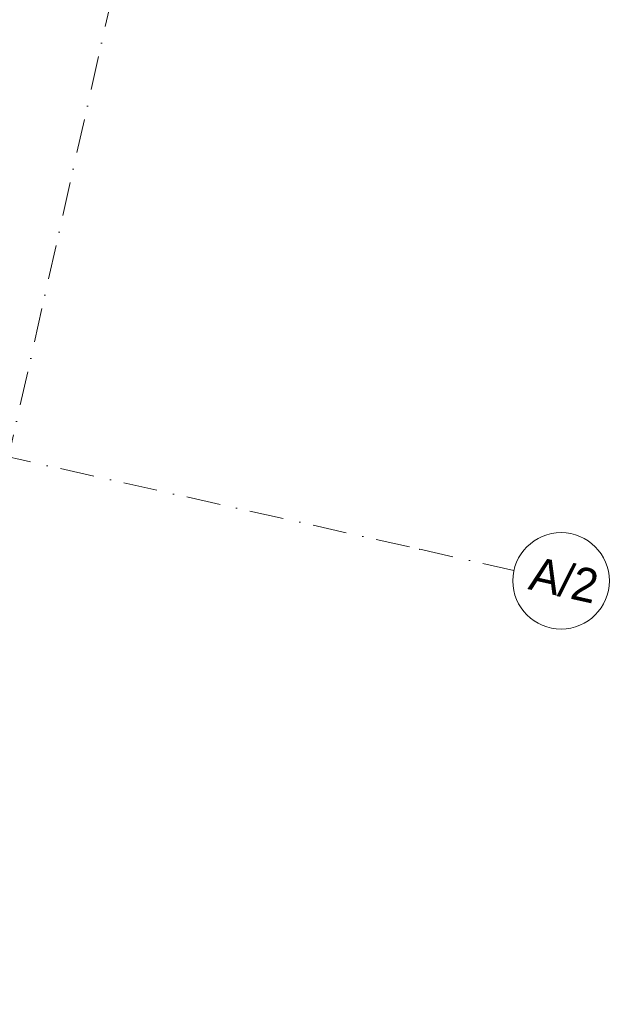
# Model space of a CAD drawing. Header units: millimetres. Extents: x -7218036 to -6881410, y 6117771 to 6219607.
# Tile 75 of 84: x -7141275 to -7135167, y 6121302 to 6131513. Entities that reach past the tile are written whole.
import ezdxf
from ezdxf.enums import TextEntityAlignment as Align

# ---------------------------------------------------------------- set-up
doc = ezdxf.new("R2010")
doc.units = ezdxf.units.MM
doc.header["$MEASUREMENT"] = 0
doc.linetypes.add('Штрихпунктирная', pattern=[670.277762, 352.777767, -176.388884, 0, -141.111112])
doc.layers.add('АР-Чертеж-Оси_Осевые размеры.АР', color=7, linetype='Continuous')
doc.layers.add('АР-Чертеж-Оси_Осевые размеры.АР_Ном._пера__120', color=7, linetype='Continuous', lineweight=0)
doc.styles.add('РЎР“Р•РќР•Р\xa0Р\x98Р\xa0_РЎРўР\x98Р›Р¬_3', font='GOTHIC.TTF')

# ---------------------------------------------------------------- blocks, each defined once
blk = doc.blocks.new('Стандартный Маркер Сетки[7]_1', base_point=(-7137889, 6142575))
at = {"layer": 'АР-Чертеж-Оси_Осевые размеры.АР_Ном._пера__120', "color": 7, "linetype": 'Штрихпунктирная', "lineweight": 0}
blk.add_line((-7138108, 6141599), (-7142666, 6121302), dxfattribs=at)
at = {"layer": 'АР-Чертеж-Оси_Осевые размеры.АР_Ном._пера__120', "color": 7, "lineweight": 0, "style": 'РЎР“Р•РќР•Р\xa0Р\x98Р\xa0_РЎРўР\x98Р›Р¬_3'}
blk.add_attdef('AC_MarkerText_1', text='', height=350, rotation=347.3417, dxfattribs=at).set_placement((-7142925, 6120019), align=Align.TOP_CENTER)
blk = doc.blocks.new('Стандартный Маркер Сетки[28]_1', base_point=(-7137889, 6142575))
at = {"layer": 'АР-Чертеж-Оси_Осевые размеры.АР_Ном._пера__120', "color": 7, "linetype": 'Штрихпунктирная', "lineweight": 0}
blk.add_line((-7138108, 6141599), (-7142666, 6121302), dxfattribs=at)
at = {"layer": 'АР-Чертеж-Оси_Осевые размеры.АР_Ном._пера__120', "color": 7, "lineweight": 0, "style": 'РЎР“Р•РќР•Р\xa0Р\x98Р\xa0_РЎРўР\x98Р›Р¬_3'}
blk.add_attdef('AC_MarkerText_1', text='', height=350, rotation=347.3417, dxfattribs=at).set_placement((-7142925, 6120019), align=Align.TOP_CENTER)
blk = doc.blocks.new('Стандартный Маркер Сетки[51]_1', base_point=(-7217048, 6143970))
at = {"layer": 'АР-Чертеж-Оси_Осевые размеры.АР_Ном._пера__120', "color": 7, "linetype": 'Штрихпунктирная', "lineweight": 0}
for p, q in [((-7216072, 6143751), (-7137131, 6126021)), ((-7137131, 6126021), (-7137131, 6126021)), ((-7137131, 6126021), (-7136155, 6125802))]:
    blk.add_line(p, q, dxfattribs=at)
at = {"layer": 'АР-Чертеж-Оси_Осевые размеры.АР_Ном._пера__120', "color": 7, "linetype": 'Continuous', "lineweight": 0}
blk.add_circle((-7135667, 6125693), 500, dxfattribs=at)
at = {"layer": 'АР-Чертеж-Оси_Осевые размеры.АР_Ном._пера__120', "color": 7, "linetype": 'Штрихпунктирная', "lineweight": 0}
blk.add_point((-7137131, 6126021), dxfattribs=at)
at = {"layer": 'АР-Чертеж-Оси_Осевые размеры.АР_Ном._пера__120', "color": 7, "lineweight": 0, "style": 'РЎР“Р•РќР•Р\xa0Р\x98Р\xa0_РЎРўР\x98Р›Р¬_3'}
for tag, p in [('AC_MarkerText_1_0', (-7217466, 6144261)), ('AC_MarkerText_1_1', (-7135598, 6125874))]:
    blk.add_attdef(tag, text='', height=350, rotation=347.3417, dxfattribs=at).set_placement(p, align=Align.TOP_CENTER)
blk = doc.blocks.new('Стандартный Маркер Сетки[61]_1', base_point=(-7217048, 6143970))
at = {"layer": 'АР-Чертеж-Оси_Осевые размеры.АР_Ном._пера__120', "color": 7, "linetype": 'Штрихпунктирная', "lineweight": 0}
for p, q in [((-7216072, 6143751), (-7137131, 6126021)), ((-7137131, 6126021), (-7137131, 6126021)), ((-7137131, 6126021), (-7136155, 6125802))]:
    blk.add_line(p, q, dxfattribs=at)
at = {"layer": 'АР-Чертеж-Оси_Осевые размеры.АР_Ном._пера__120', "color": 7, "linetype": 'Continuous', "lineweight": 0}
blk.add_circle((-7135667, 6125693), 500, dxfattribs=at)
at = {"layer": 'АР-Чертеж-Оси_Осевые размеры.АР_Ном._пера__120', "color": 7, "linetype": 'Штрихпунктирная', "lineweight": 0}
blk.add_point((-7137131, 6126021), dxfattribs=at)
at = {"layer": 'АР-Чертеж-Оси_Осевые размеры.АР_Ном._пера__120', "color": 7, "lineweight": 0, "style": 'РЎР“Р•РќР•Р\xa0Р\x98Р\xa0_РЎРўР\x98Р›Р¬_3'}
for tag, p in [('AC_MarkerText_1_0', (-7217466, 6144261)), ('AC_MarkerText_1_1', (-7135598, 6125874))]:
    blk.add_attdef(tag, text='', height=350, rotation=347.3417, dxfattribs=at).set_placement(p, align=Align.TOP_CENTER)
blk = doc.blocks.new('Стандартный Маркер Сетки[64]_1', base_point=(-7217048, 6143970))
at = {"layer": 'АР-Чертеж-Оси_Осевые размеры.АР_Ном._пера__120', "color": 7, "linetype": 'Штрихпунктирная', "lineweight": 0}
for p, q in [((-7216072, 6143751), (-7137131, 6126021)), ((-7137131, 6126021), (-7137131, 6126021)), ((-7137131, 6126021), (-7136155, 6125802))]:
    blk.add_line(p, q, dxfattribs=at)
at = {"layer": 'АР-Чертеж-Оси_Осевые размеры.АР_Ном._пера__120', "color": 7, "linetype": 'Continuous', "lineweight": 0}
blk.add_circle((-7135667, 6125693), 500, dxfattribs=at)
at = {"layer": 'АР-Чертеж-Оси_Осевые размеры.АР_Ном._пера__120', "color": 7, "linetype": 'Штрихпунктирная', "lineweight": 0}
blk.add_point((-7137131, 6126021), dxfattribs=at)
at = {"layer": 'АР-Чертеж-Оси_Осевые размеры.АР_Ном._пера__120', "color": 7, "lineweight": 0, "style": 'РЎР“Р•РќР•Р\xa0Р\x98Р\xa0_РЎРўР\x98Р›Р¬_3'}
for tag, p in [('AC_MarkerText_1_0', (-7217466, 6144261)), ('AC_MarkerText_1_1', (-7135598, 6125874))]:
    blk.add_attdef(tag, text='', height=350, rotation=347.3417, dxfattribs=at).set_placement(p, align=Align.TOP_CENTER)
blk = doc.blocks.new('Стандартный Маркер Сетки[68]_1', base_point=(-7217048, 6143970))
at = {"layer": 'АР-Чертеж-Оси_Осевые размеры.АР_Ном._пера__120', "color": 7, "linetype": 'Штрихпунктирная', "lineweight": 0}
for p, q in [((-7216072, 6143751), (-7137131, 6126021)), ((-7137131, 6126021), (-7137131, 6126021)), ((-7137131, 6126021), (-7136155, 6125802))]:
    blk.add_line(p, q, dxfattribs=at)
at = {"layer": 'АР-Чертеж-Оси_Осевые размеры.АР_Ном._пера__120', "color": 7, "linetype": 'Continuous', "lineweight": 0}
blk.add_circle((-7135667, 6125693), 500, dxfattribs=at)
at = {"layer": 'АР-Чертеж-Оси_Осевые размеры.АР_Ном._пера__120', "color": 7, "linetype": 'Штрихпунктирная', "lineweight": 0}
blk.add_point((-7137131, 6126021), dxfattribs=at)
at = {"layer": 'АР-Чертеж-Оси_Осевые размеры.АР_Ном._пера__120', "color": 7, "lineweight": 0, "style": 'РЎР“Р•РќР•Р\xa0Р\x98Р\xa0_РЎРўР\x98Р›Р¬_3'}
for tag, p in [('AC_MarkerText_1_0', (-7217466, 6144261)), ('AC_MarkerText_1_1', (-7135598, 6125874))]:
    blk.add_attdef(tag, text='', height=350, rotation=347.3417, dxfattribs=at).set_placement(p, align=Align.TOP_CENTER)

msp = doc.modelspace()

# ---------------------------------------------------------------- block references
at = {"layer": 'АР-Чертеж-Оси_Осевые размеры.АР', "color": 8, "linetype": 'Continuous', "lineweight": 15}
ref = msp.add_blockref('Стандартный Маркер Сетки[51]_1', (-7217047.9, 6143970.3), dxfattribs=at)
ref.add_attrib('AC_MarkerText_1_1', 'А/2', dxfattribs={"layer": 'АР-Чертеж-Оси_Осевые размеры.АР_Ном._пера__120', "color": 7, "lineweight": 0, "height": 350, "rotation": 347.34172, "style": 'РЎР“Р•РќР•Р\xa0Р\x98Р\xa0_РЎРўР\x98Р›Р¬_3'}).set_placement((-7135597.5, 6125873.7), align=Align.TOP_CENTER)
ref = msp.add_blockref('Стандартный Маркер Сетки[61]_1', (-7217047.9, 6143970.3), dxfattribs=at)
ref.add_attrib('AC_MarkerText_1_1', 'А/2', dxfattribs={"layer": 'АР-Чертеж-Оси_Осевые размеры.АР_Ном._пера__120', "color": 7, "lineweight": 0, "height": 350, "rotation": 347.34172, "style": 'РЎР“Р•РќР•Р\xa0Р\x98Р\xa0_РЎРўР\x98Р›Р¬_3'}).set_placement((-7135597.5, 6125873.7), align=Align.TOP_CENTER)
ref = msp.add_blockref('Стандартный Маркер Сетки[64]_1', (-7217047.9, 6143970.3), dxfattribs=at)
ref.add_attrib('AC_MarkerText_1_1', 'А/2', dxfattribs={"layer": 'АР-Чертеж-Оси_Осевые размеры.АР_Ном._пера__120', "color": 7, "lineweight": 0, "height": 350, "rotation": 347.34172, "style": 'РЎР“Р•РќР•Р\xa0Р\x98Р\xa0_РЎРўР\x98Р›Р¬_3'}).set_placement((-7135597.5, 6125873.7), align=Align.TOP_CENTER)
ref = msp.add_blockref('Стандартный Маркер Сетки[68]_1', (-7217047.9, 6143970.3), dxfattribs=at)
ref.add_attrib('AC_MarkerText_1_1', 'А/2', dxfattribs={"layer": 'АР-Чертеж-Оси_Осевые размеры.АР_Ном._пера__120', "color": 7, "lineweight": 0, "height": 350, "rotation": 347.34172, "style": 'РЎР“Р•РќР•Р\xa0Р\x98Р\xa0_РЎРўР\x98Р›Р¬_3'}).set_placement((-7135597.5, 6125873.7), align=Align.TOP_CENTER)
for name in ['Стандартный Маркер Сетки[7]_1', 'Стандартный Маркер Сетки[28]_1']:
    msp.add_blockref(name, (-7137888.7, 6142574.7), dxfattribs=at)

doc.saveas('drawing.dxf')
